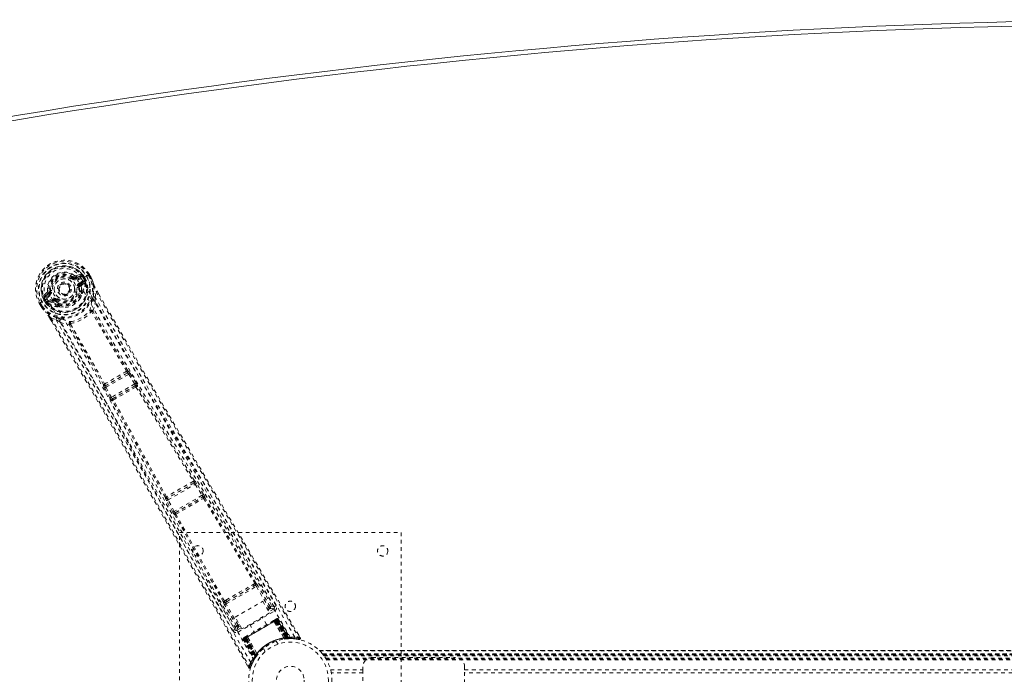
# Model space of a CAD drawing. Header units: inches. Extents: x 17.8 to 113.3, y 44.2 to 80.
# Tile 3 of 6: x 34.1 to 60.8, y 62.2 to 80. Entities that reach past the tile are written whole.
import ezdxf

# ---------------------------------------------------------------- set-up
doc = ezdxf.new("R2010")
doc.units = ezdxf.units.IN
doc.header["$MEASUREMENT"] = 0
doc.linetypes.add('SLD-Dashed', pattern=[0.075, 0.05, -0.025])
doc.linetypes.add('SLD-Solid', pattern=[0])

msp = doc.modelspace()

# ---------------------------------------------------------------- linework, layer by layer
at = {"color": 7, "linetype": 'SLD-Dashed', "lineweight": 0}
for p, q in [((35.662, 72.978), (35.773, 73.018)), ((35.781, 73.065), (35.666, 73.026)), ((35.773, 73.018), (35.672, 72.96)), ((35.788, 72.992), (35.687, 72.934)), ((35.944, 73.019), (35.813, 72.944)), ((35.949, 73.022), (35.944, 73.019)), ((35.969, 73.034), (35.949, 73.022)), ((36.014, 73.061), (35.969, 73.034)), ((36.05, 72.947), (35.993, 73.047)), ((36.018, 73.063), (36.014, 73.061)), ((36.075, 72.961), (36.016, 73.063)), ((36.018, 73.063), (36.076, 72.961)), ((35.477, 72.752), (35.482, 72.745)), ((35.482, 72.745), (35.489, 72.731)), ((35.574, 72.966), (35.588, 72.985)), ((35.588, 72.985), (35.596, 72.98)), ((35.662, 72.978), (35.672, 72.96)), ((35.748, 72.828), (35.86, 72.893)), ((35.749, 72.731), (35.748, 72.718)), ((35.763, 72.802), (35.875, 72.867)), ((35.775, 72.781), (35.763, 72.802)), ((35.875, 72.867), (35.775, 72.781)), ((35.813, 72.944), (35.813, 72.944)), ((35.816, 72.77), (35.905, 72.846)), ((35.857, 72.968), (35.862, 72.971)), ((35.896, 72.901), (35.857, 72.968)), ((35.897, 72.91), (35.862, 72.971)), ((35.888, 72.986), (35.924, 72.923)), ((35.888, 72.986), (35.888, 72.986)), ((35.902, 72.89), (35.896, 72.901)), ((35.897, 72.91), (35.924, 72.923)), ((35.897, 72.909), (35.902, 72.89)), ((35.908, 72.861), (35.905, 72.846)), ((35.905, 72.846), (35.905, 72.846)), ((35.905, 72.846), (35.905, 72.846)), ((35.908, 72.861), (35.909, 72.866)), ((35.924, 72.923), (35.924, 72.923)), ((36.078, 72.958), (36.076, 72.961)), ((34.875, 72.569), (34.784, 72.489)), ((34.829, 72.473), (34.919, 72.549)), ((34.929, 72.531), (34.829, 72.473)), ((34.944, 72.505), (34.844, 72.447)), ((34.89, 72.609), (34.949, 72.617)), ((34.919, 72.549), (34.929, 72.531)), ((34.949, 72.617), (34.973, 72.62)), ((34.95, 72.607), (34.949, 72.617)), ((35.748, 72.718), (35.719, 72.714)), ((35.798, 72.581), (35.787, 72.6)), ((35.821, 72.588), (35.81, 72.607)), ((35.829, 72.56), (35.827, 72.539)), ((36.18, 72.445), (36.205, 72.593)), ((36.23, 72.609), (36.275, 72.532)), ((36.274, 72.531), (36.23, 72.608)), ((34.671, 72.285), (34.667, 72.283)), ((34.667, 72.283), (34.726, 72.182)), ((34.668, 72.284), (34.727, 72.183)), ((34.717, 72.311), (34.671, 72.285)), ((34.694, 72.297), (34.752, 72.197)), ((34.737, 72.323), (34.717, 72.311)), ((34.742, 72.326), (34.737, 72.323)), ((34.872, 72.401), (34.742, 72.326)), ((34.835, 72.295), (34.799, 72.357)), ((34.83, 72.375), (34.825, 72.372)), ((34.825, 72.372), (34.86, 72.311)), ((34.869, 72.308), (34.83, 72.375)), ((34.836, 72.295), (34.835, 72.295)), ((34.836, 72.295), (34.86, 72.311)), ((34.861, 72.311), (34.875, 72.297)), ((34.875, 72.297), (34.869, 72.308)), ((34.893, 72.335), (35.005, 72.4)), ((34.893, 72.279), (34.898, 72.277)), ((34.912, 72.273), (34.898, 72.277)), ((34.908, 72.309), (35.02, 72.374)), ((35.033, 72.352), (34.908, 72.309)), ((34.912, 72.273), (35.022, 72.312)), ((35.033, 72.352), (35.02, 72.374)), ((35.101, 72.344), (35.089, 72.35)), ((35.119, 72.367), (35.101, 72.344)), ((35.177, 72.217), (35.166, 72.236)), ((35.184, 72.252), (35.195, 72.233)), ((35.216, 72.187), (35.197, 72.196)), ((36.18, 72.445), (36.184, 72.318)), ((34.726, 72.182), (34.729, 72.179)), ((34.954, 71.872), (35.005, 71.784)), ((34.956, 71.872), (35.007, 71.784)), ((34.981, 71.886), (35.122, 71.834)), ((35.229, 71.767), (35.122, 71.834)), ((37.048, 70.391), (36.466, 70.055)), ((36.473, 70.007), (37.086, 70.361)), ((37.047, 70.391), (37.048, 70.391)), ((37.063, 70.454), (37.062, 70.454)), ((37.086, 70.361), (37.251, 70.1)), ((37.124, 70.385), (37.105, 70.413)), ((37.289, 70.124), (37.124, 70.385)), ((36.405, 70.074), (36.405, 70.074)), ((37.251, 70.1), (36.617, 69.734)), ((36.434, 69.987), (36.419, 70.017)), ((36.578, 69.713), (36.434, 69.987)), ((36.466, 70.055), (36.467, 70.056)), ((36.617, 69.734), (36.473, 70.007)), ((36.648, 69.7), (37.265, 70.056)), ((37.265, 70.056), (37.256, 70.046)), ((37.316, 70.031), (37.325, 70.041)), ((36.644, 69.643), (36.631, 69.64)), ((36.661, 69.703), (36.648, 69.7)), ((38.852, 67.417), (38.14, 67.005)), ((38.852, 67.417), (38.852, 67.417)), ((38.868, 67.479), (38.867, 67.479)), ((39.11, 67.108), (38.924, 67.408)), ((38.151, 66.96), (38.886, 67.384)), ((38.886, 67.384), (39.072, 67.084)), ((38.078, 67.024), (38.078, 67.023)), ((38.279, 66.628), (38.112, 66.939)), ((38.14, 67.005), (38.14, 67.006)), ((38.318, 66.649), (38.151, 66.96)), ((39.072, 67.084), (38.318, 66.649)), ((38.347, 66.614), (39.088, 67.042)), ((39.088, 67.042), (39.084, 67.037)), ((39.145, 67.021), (39.149, 67.026)), ((38.353, 66.615), (38.347, 66.614)), ((38.33, 66.554), (38.336, 66.554)), ((38.458, 58.081), (38.458, 66.081)), ((38.458, 66.081), (44.458, 66.081)), ((44.458, 66.081), (44.458, 58.081)), ((41.02, 64.071), (40.607, 64.773)), ((39.721, 64.145), (40.539, 64.617)), ((39.748, 64.211), (40.468, 64.627)), ((40.496, 64.696), (40.453, 64.673)), ((40.468, 64.627), (40.509, 64.651)), ((40.539, 64.617), (40.875, 64.049)), ((40.914, 64.072), (40.578, 64.64)), ((39.716, 64.247), (39.674, 64.222)), ((39.707, 64.187), (39.748, 64.211)), ((39.968, 63.788), (40.714, 64.218)), ((40.714, 64.218), (40.897, 63.901)), ((39.552, 64.164), (39.953, 63.455)), ((40.006, 63.548), (39.682, 64.123)), ((40.045, 63.57), (39.721, 64.145)), ((40.046, 63.383), (41.036, 63.955)), ((40.827, 64.022), (40.875, 64.049)), ((40.85, 63.983), (40.898, 64.01)), ((40.914, 64.072), (40.875, 64.049)), ((41.006, 64.007), (40.878, 63.933)), ((41.021, 64.07), (41.02, 64.072)), ((41.026, 64.062), (41.021, 64.07)), ((41.028, 64.052), (41.022, 64.069)), ((40.151, 63.471), (39.968, 63.788)), ((40.897, 63.901), (40.151, 63.471)), ((40.225, 63.211), (41.095, 63.714)), ((41.084, 63.708), (40.236, 63.218)), ((40.251, 63.227), (41.069, 63.699)), ((40.815, 63.585), (40.698, 63.787)), ((41.066, 63.73), (41.008, 63.697)), ((41.021, 63.673), (41.021, 63.671)), ((41.021, 63.673), (41.288, 63.221)), ((41.285, 63.221), (41.021, 63.671)), ((41.047, 63.686), (41.048, 63.687)), ((41.339, 63.218), (41.047, 63.686)), ((41.106, 63.72), (41.048, 63.687)), ((41.048, 63.687), (41.341, 63.219)), ((41.072, 63.7), (41.069, 63.699)), ((41.069, 63.699), (41.339, 63.231)), ((41.073, 63.735), (41.07, 63.733)), ((41.343, 63.231), (41.072, 63.7)), ((41.073, 63.735), (41.081, 63.739)), ((41.085, 63.741), (41.081, 63.739)), ((41.359, 63.233), (41.084, 63.708)), ((41.088, 63.71), (41.364, 63.233)), ((41.091, 63.745), (41.091, 63.745)), ((41.096, 63.747), (41.092, 63.746)), ((41.095, 63.714), (41.373, 63.234)), ((41.379, 63.234), (41.1, 63.716)), ((41.418, 63.219), (41.102, 63.722)), ((41.106, 63.72), (41.417, 63.222)), ((41.133, 63.736), (41.122, 63.729)), ((41.122, 63.729), (41.439, 63.222)), ((41.133, 63.736), (41.455, 63.222)), ((39.953, 63.455), (39.954, 63.454)), ((39.954, 63.454), (39.959, 63.446)), ((39.954, 63.452), (39.966, 63.439)), ((40.133, 63.502), (40.016, 63.435)), ((40.082, 63.591), (40.045, 63.57)), ((40.104, 63.552), (40.067, 63.531)), ((40.361, 63.592), (40.477, 63.39)), ((40.199, 63.196), (40.187, 63.19)), ((40.187, 63.19), (40.472, 62.654)), ((40.199, 63.23), (40.196, 63.228)), ((40.199, 63.196), (40.479, 62.668)), ((40.2, 63.231), (40.2, 63.231)), ((40.211, 63.237), (40.207, 63.234)), ((40.207, 63.234), (40.208, 63.232)), ((40.272, 63.239), (40.215, 63.205)), ((40.215, 63.21), (40.492, 62.684)), ((40.215, 63.205), (40.49, 62.687)), ((40.222, 63.243), (40.218, 63.241)), ((40.221, 63.209), (40.499, 62.726)), ((40.502, 62.731), (40.225, 63.211)), ((40.284, 63.279), (40.226, 63.245)), ((40.508, 62.739), (40.232, 63.216)), ((40.236, 63.218), (40.51, 62.743)), ((40.251, 63.227), (40.249, 63.225)), ((40.249, 63.225), (40.519, 62.755)), ((40.522, 62.759), (40.251, 63.227)), ((40.272, 63.239), (40.273, 63.239)), ((40.532, 62.751), (40.272, 63.239)), ((40.273, 63.239), (40.532, 62.753)), ((40.3, 63.255), (40.298, 63.255)), ((40.555, 62.798), (40.298, 63.255)), ((40.3, 63.255), (40.557, 62.801)), ((41.078, 63.139), (41.075, 63.138)), ((41.126, 63.056), (41.078, 63.139)), ((41.285, 63.221), (41.288, 63.221)), ((41.296, 63.196), (41.299, 63.197)), ((41.339, 63.231), (41.342, 63.202)), ((41.341, 63.219), (41.339, 63.218)), ((41.341, 63.219), (41.417, 63.222)), ((41.346, 63.202), (41.342, 63.202)), ((41.343, 63.231), (41.346, 63.202)), ((41.359, 63.233), (41.361, 63.204)), ((41.361, 63.204), (41.366, 63.204)), ((41.364, 63.233), (41.366, 63.204)), ((41.367, 63.204), (41.368, 63.204)), ((41.368, 63.204), (41.443, 63.208)), ((41.373, 63.234), (41.379, 63.234)), ((41.373, 63.234), (41.375, 63.205)), ((41.381, 63.205), (41.375, 63.205)), ((41.379, 63.234), (41.381, 63.205)), ((41.439, 63.222), (41.455, 63.222)), ((41.464, 63.208), (41.479, 63.208)), ((41.57, 63.198), (41.696, 63.183)), ((41.728, 63.228), (41.685, 63.3)), ((41.702, 63.212), (41.696, 63.183)), ((40.732, 62.939), (40.78, 62.856)), ((42.244, 62.886), (88.922, 62.886)), ((88.922, 62.886), (42.245, 62.886)), ((42.256, 62.874), (88.91, 62.874)), ((40.437, 62.558), (40.494, 62.663)), ((40.471, 62.626), (40.479, 62.639)), ((40.472, 62.654), (40.479, 62.668)), ((40.49, 62.687), (40.532, 62.751)), ((40.49, 62.658), (40.53, 62.72)), ((40.494, 62.696), (40.499, 62.697)), ((40.499, 62.726), (40.502, 62.731)), ((40.523, 62.71), (40.499, 62.726)), ((40.526, 62.715), (40.502, 62.731)), ((40.531, 62.722), (40.508, 62.739)), ((40.534, 62.726), (40.51, 62.743)), ((40.523, 62.71), (40.518, 62.702)), ((40.543, 62.739), (40.519, 62.755)), ((40.545, 62.742), (40.522, 62.759)), ((40.526, 62.715), (40.523, 62.71)), ((40.543, 62.739), (40.526, 62.715)), ((40.53, 62.72), (40.531, 62.722)), ((40.531, 62.722), (40.534, 62.726)), ((40.532, 62.753), (40.532, 62.751)), ((40.555, 62.798), (40.557, 62.801)), ((40.571, 62.777), (40.573, 62.779)), ((42.327, 62.796), (42.331, 62.791)), ((42.327, 62.796), (88.84, 62.796)), ((88.84, 62.796), (42.327, 62.796)), ((88.836, 62.791), (42.331, 62.791)), ((42.334, 62.787), (88.833, 62.787)), ((88.833, 62.787), (42.334, 62.787)), ((88.828, 62.782), (42.338, 62.782)), ((42.346, 62.772), (88.821, 62.772)), ((42.347, 62.771), (88.82, 62.771)), ((88.819, 62.769), (42.348, 62.769)), ((88.817, 62.767), (42.35, 62.767)), ((42.372, 62.737), (88.794, 62.737)), ((42.411, 62.679), (88.756, 62.679)), ((42.426, 62.653), (88.74, 62.653)), ((42.437, 62.636), (88.73, 62.636)), ((43.673, 62.696), (45.923, 62.696)), ((40.288, 62.495), (40.33, 62.421)), ((40.33, 62.421), (40.356, 62.435)), ((40.385, 62.426), (40.432, 62.547)), ((42.547, 62.362), (43.423, 62.362)), ((43.423, 62.362), (43.423, 62.446)), ((43.423, 62.362), (43.423, 61.799)), ((46.173, 62.446), (46.173, 62.362)), ((46.173, 61.799), (46.173, 62.362)), ((46.173, 62.362), (84.993, 62.362)), ((43.423, 62.278), (42.566, 62.278)), ((84.993, 62.278), (46.173, 62.278))]:
    msp.add_line(p, q, dxfattribs=at)
at = {"color": 7, "linetype": 'SLD-Dashed', "lineweight": 0, "flags": 128}
for points in [[(34.959, 72.486), (34.925, 72.556), (34.907, 72.633), (34.906, 72.713), (34.922, 72.792), (34.954, 72.868), (35.001, 72.937), (35.059, 72.997), (35.128, 73.045), (35.204, 73.08), (35.285, 73.101), (35.368, 73.107), (35.45, 73.097), (35.527, 73.071), (35.595, 73.03), (35.653, 72.976), (35.697, 72.911)], [(35.788, 72.992), (35.785, 72.997), (35.782, 73.002), (35.78, 73.006), (35.778, 73.01), (35.776, 73.014), (35.774, 73.016), (35.773, 73.018), (35.773, 73.018)], [(35.816, 73.029), (35.806, 73.008), (35.788, 72.992)], [(35.993, 73.047), (35.998, 73.05), (36.003, 73.054), (36.008, 73.056), (36.012, 73.059), (36.015, 73.061), (36.017, 73.062), (36.018, 73.063), (36.018, 73.063)], [(35.556, 72.942), (35.559, 72.947), (35.562, 72.951), (35.565, 72.955), (35.568, 72.959), (35.57, 72.962), (35.572, 72.964), (35.573, 72.966), (35.574, 72.966)], [(35.687, 72.934), (35.684, 72.939), (35.681, 72.944), (35.679, 72.948), (35.677, 72.952), (35.675, 72.955), (35.673, 72.958), (35.672, 72.959), (35.672, 72.96)], [(41.456, 63.243), (40.657, 64.613), (39.847, 65.976), (39.027, 67.33), (38.203, 68.677), (37.557, 69.732), (36.919, 70.788), (36.297, 71.847), (35.697, 72.911)], [(35.748, 72.828), (35.751, 72.823), (35.754, 72.819), (35.756, 72.814), (35.758, 72.81), (35.76, 72.807), (35.762, 72.805), (35.763, 72.803), (35.763, 72.802)], [(35.803, 72.737), (35.806, 72.758), (35.816, 72.77)], [(35.81, 72.607), (35.811, 72.667), (35.803, 72.737)], [(41.578, 63.249), (40.778, 64.624), (39.967, 65.991), (39.148, 67.35), (38.324, 68.701), (37.678, 69.76), (37.04, 70.819), (36.416, 71.879), (35.813, 72.944)], [(35.86, 72.893), (35.877, 72.9), (35.896, 72.901)], [(35.875, 72.867), (35.875, 72.868), (35.874, 72.869), (35.873, 72.872), (35.871, 72.875), (35.868, 72.879), (35.866, 72.883), (35.863, 72.888), (35.86, 72.893)], [(35.862, 72.971), (35.865, 72.973), (35.871, 72.976), (35.879, 72.981), (35.888, 72.986)], [(35.897, 72.91), (35.897, 72.909), (35.897, 72.909)], [(36.076, 72.961), (36.076, 72.961), (36.075, 72.961), (36.073, 72.96), (36.07, 72.958), (36.066, 72.956), (36.061, 72.953), (36.056, 72.95), (36.05, 72.947)], [(36.078, 72.958), (36.077, 72.957), (36.075, 72.957), (36.072, 72.955), (36.069, 72.954), (36.065, 72.952), (36.06, 72.951), (36.055, 72.949), (36.05, 72.947)], [(36.076, 72.961), (36.112, 72.873), (36.136, 72.8)], [(36.14, 72.789), (36.115, 72.866), (36.078, 72.958)], [(36.123, 72.458), (36.148, 72.616), (36.14, 72.789)], [(36.14, 72.789), (36.139, 72.795), (36.136, 72.8)], [(34.829, 72.473), (34.829, 72.472), (34.83, 72.471), (34.831, 72.468), (34.833, 72.465), (34.835, 72.461), (34.838, 72.457), (34.841, 72.452), (34.844, 72.447)], [(34.944, 72.505), (34.942, 72.51), (34.939, 72.515), (34.936, 72.519), (34.934, 72.523), (34.932, 72.527), (34.931, 72.529), (34.93, 72.531), (34.929, 72.531)], [(38.827, 65.54), (38.128, 66.81), (37.374, 68.198), (36.782, 69.285), (36.187, 70.365), (35.581, 71.434), (34.959, 72.486)], [(35.003, 72.623), (34.997, 72.623), (34.992, 72.622), (34.987, 72.621), (34.982, 72.621), (34.979, 72.62), (34.976, 72.62), (34.974, 72.62), (34.973, 72.62)], [(35.69, 72.71), (35.695, 72.711), (35.701, 72.712), (35.706, 72.712), (35.71, 72.713), (35.714, 72.713), (35.717, 72.714), (35.719, 72.714), (35.719, 72.714)], [(35.761, 72.402), (35.792, 72.45), (35.827, 72.539)], [(36.205, 72.593), (36.21, 72.596), (36.216, 72.599), (36.221, 72.602), (36.225, 72.605), (36.228, 72.607), (36.23, 72.608), (36.231, 72.609), (36.23, 72.609)], [(36.205, 72.593), (36.573, 71.953), (36.964, 71.277), (37.377, 70.566), (37.813, 69.818), (38.215, 69.13), (38.635, 68.415), (38.731, 68.25), (38.829, 68.084), (38.927, 67.917), (38.995, 67.802), (39.061, 67.69), (39.129, 67.574), (39.201, 67.452), (39.431, 67.061), (39.688, 66.626), (39.97, 66.148), (40.148, 65.845), (40.338, 65.525), (40.542, 65.178), (40.733, 64.854), (40.983, 64.432), (41.204, 64.056), (41.398, 63.728), (41.564, 63.447), (41.702, 63.212)], [(36.275, 72.532), (37.591, 70.257), (38.965, 67.911), (40.346, 65.569), (41.728, 63.227)], [(34.667, 72.283), (34.667, 72.283), (34.668, 72.283), (34.67, 72.285), (34.674, 72.286), (34.678, 72.288), (34.683, 72.291), (34.688, 72.294), (34.694, 72.297)], [(34.752, 72.197), (34.746, 72.194), (34.741, 72.191), (34.736, 72.188), (34.732, 72.186), (34.729, 72.184), (34.727, 72.183), (34.726, 72.182), (34.726, 72.182)], [(34.729, 72.179), (34.729, 72.179), (34.731, 72.18), (34.733, 72.182), (34.736, 72.185), (34.74, 72.187), (34.743, 72.19), (34.748, 72.194), (34.752, 72.197)], [(34.844, 72.447), (34.821, 72.439), (34.798, 72.441)], [(34.861, 72.311), (34.861, 72.311), (34.86, 72.311)], [(34.869, 72.308), (34.879, 72.323), (34.893, 72.335)], [(40.386, 62.561), (39.596, 63.941), (38.817, 65.327), (38.05, 66.716), (37.292, 68.106), (36.698, 69.194), (36.1, 70.276), (35.493, 71.347), (34.873, 72.401)], [(34.893, 72.335), (34.896, 72.33), (34.899, 72.325), (34.901, 72.321), (34.904, 72.317), (34.906, 72.314), (34.907, 72.311), (34.908, 72.31), (34.908, 72.309)], [(35.005, 72.4), (35.008, 72.395), (35.011, 72.39), (35.014, 72.385), (35.016, 72.382), (35.018, 72.378), (35.019, 72.376), (35.02, 72.374), (35.02, 72.374)], [(35.057, 72.306), (35.037, 72.314), (35.022, 72.312)], [(35.166, 72.236), (35.114, 72.264), (35.057, 72.306)], [(35.101, 72.344), (35.154, 72.305), (35.202, 72.278)], [(35.137, 72.391), (35.133, 72.387), (35.13, 72.382), (35.127, 72.378), (35.124, 72.375), (35.122, 72.372), (35.12, 72.369), (35.119, 72.368), (35.119, 72.367)], [(36.079, 72.314), (36.081, 72.322), (36.085, 72.335)], [(36.119, 72.068), (36.161, 72.191), (36.184, 72.318)], [(41.074, 64.099), (40.883, 64.423), (40.665, 64.792), (40.426, 65.197), (40.21, 65.563), (40.097, 65.754), (39.984, 65.946), (39.871, 66.138), (39.742, 66.355), (39.613, 66.575), (39.487, 66.788), (39.231, 67.222), (38.994, 67.625), (38.775, 67.997), (38.56, 68.361), (38.312, 68.784), (37.886, 69.509), (37.458, 70.241), (37.016, 70.999), (36.588, 71.738), (36.18, 72.445)], [(41.022, 64.069), (39.402, 66.815), (37.785, 69.563), (36.184, 72.318)], [(34.726, 72.182), (34.785, 72.106), (34.836, 72.049)], [(34.729, 72.179), (34.783, 72.108), (34.843, 72.041)], [(34.836, 72.049), (34.839, 72.044), (34.843, 72.041)], [(35.138, 71.89), (34.989, 71.946), (34.843, 72.041)], [(35.216, 72.187), (35.311, 72.173), (35.368, 72.175)], [(36.119, 72.068), (36.112, 72.076), (36.104, 72.081), (36.096, 72.083), (36.087, 72.082), (36.08, 72.078), (36.075, 72.071), (36.073, 72.062), (36.073, 72.051)], [(36.087, 72.047), (36.086, 72.049), (36.085, 72.05), (36.081, 72.051), (36.073, 72.051)], [(37.028, 70.44), (36.553, 71.242), (36.087, 72.047)], [(37.062, 70.454), (36.587, 71.255), (36.122, 72.059)], [(34.954, 71.872), (34.954, 71.872), (34.955, 71.872), (34.957, 71.873), (34.961, 71.875), (34.965, 71.877), (34.97, 71.88), (34.976, 71.883), (34.981, 71.886)], [(34.981, 71.886), (35.389, 71.182), (35.813, 70.446), (36.252, 69.68), (36.65, 68.983), (36.907, 68.534), (37.175, 68.062), (37.454, 67.57), (37.732, 67.08), (37.972, 66.655), (38.291, 66.092), (38.63, 65.493), (38.988, 64.858), (39.321, 64.269), (40.356, 62.435)], [(35.005, 71.784), (36.311, 69.517), (37.654, 67.156), (38.994, 64.787), (40.33, 62.421)], [(35.122, 71.834), (35.492, 71.193), (35.877, 70.524), (36.276, 69.827), (36.655, 69.162), (37.039, 68.488), (37.422, 67.813), (37.794, 67.155), (38.151, 66.523), (38.483, 65.935), (38.855, 65.276), (39.204, 64.658), (39.547, 64.051), (39.902, 63.422)], [(35.229, 71.767), (35.351, 71.724), (35.479, 71.698)], [(35.229, 71.767), (36.815, 69.002), (38.387, 66.229), (39.954, 63.452)], [(35.265, 71.861), (35.277, 71.858), (35.285, 71.856)], [(35.516, 71.73), (35.507, 71.735), (35.498, 71.737), (35.489, 71.737), (35.482, 71.733), (35.477, 71.726), (35.475, 71.718), (35.475, 71.708), (35.479, 71.698)], [(36.405, 70.074), (35.948, 70.887), (35.485, 71.691)], [(35.516, 71.73), (35.512, 71.723), (35.511, 71.719), (35.512, 71.717), (35.512, 71.715)], [(35.512, 71.715), (35.977, 70.91), (36.434, 70.097)], [(37.086, 70.361), (37.093, 70.366), (37.099, 70.37), (37.105, 70.373), (37.111, 70.377), (37.116, 70.38), (37.119, 70.382), (37.122, 70.384), (37.124, 70.385)], [(37.251, 70.1), (37.258, 70.104), (37.264, 70.108), (37.27, 70.112), (37.276, 70.116), (37.28, 70.118), (37.284, 70.121), (37.287, 70.123), (37.289, 70.124)], [(37.251, 70.1), (37.256, 70.093), (37.26, 70.086), (37.265, 70.072), (37.267, 70.062), (37.265, 70.056)], [(36.434, 69.987), (36.438, 69.989), (36.447, 69.994), (36.46, 70), (36.473, 70.007)], [(36.473, 70.007), (36.469, 70.015), (36.466, 70.023), (36.463, 70.038), (36.463, 70.049), (36.464, 70.053), (36.465, 70.055), (36.466, 70.055)], [(37.283, 70.017), (38.057, 68.742), (38.836, 67.464)], [(38.867, 67.479), (38.089, 68.756), (37.316, 70.031)], [(36.578, 69.713), (36.579, 69.714), (36.582, 69.715), (36.586, 69.718), (36.591, 69.72), (36.597, 69.723), (36.603, 69.727), (36.61, 69.73), (36.617, 69.734)], [(36.648, 69.7), (36.642, 69.701), (36.634, 69.708), (36.625, 69.719), (36.621, 69.726), (36.617, 69.734)], [(38.078, 67.024), (37.361, 68.336), (36.644, 69.643)], [(38.107, 67.043), (37.39, 68.357), (36.673, 69.665)], [(38.886, 67.384), (38.893, 67.389), (38.9, 67.393), (38.906, 67.397), (38.912, 67.4), (38.916, 67.403), (38.92, 67.405), (38.923, 67.407), (38.924, 67.408)], [(38.924, 67.408), (38.906, 67.436), (38.905, 67.438)], [(38.092, 67.009), (38.09, 67.01), (38.078, 67.024)], [(38.112, 66.939), (38.096, 66.969), (38.096, 66.97)], [(38.112, 66.939), (38.113, 66.94), (38.116, 66.941), (38.12, 66.943), (38.125, 66.946), (38.13, 66.949), (38.137, 66.952), (38.144, 66.956), (38.151, 66.96)], [(39.072, 67.084), (39.079, 67.089), (39.085, 67.093), (39.092, 67.097), (39.097, 67.1), (39.102, 67.103), (39.106, 67.105), (39.108, 67.107), (39.11, 67.108)], [(39.114, 67.006), (39.808, 65.854), (40.496, 64.696)], [(40.525, 64.712), (39.838, 65.869), (39.145, 67.021)], [(38.279, 66.628), (38.28, 66.629), (38.283, 66.63), (38.287, 66.632), (38.292, 66.635), (38.297, 66.638), (38.304, 66.642), (38.311, 66.645), (38.318, 66.649)], [(39.646, 64.204), (38.987, 65.378), (38.336, 66.554)], [(39.674, 64.222), (39.015, 65.396), (38.364, 66.573)], [(39.716, 64.247), (39.899, 64.353), (40.085, 64.46), (40.27, 64.567), (40.453, 64.673)], [(39.748, 64.211), (39.925, 64.314), (40.103, 64.417), (40.286, 64.522), (40.468, 64.627)], [(40.539, 64.617), (40.553, 64.625), (40.565, 64.633), (40.574, 64.638), (40.578, 64.64)], [(39.707, 64.187), (39.69, 64.182), (39.677, 64.183)], [(39.682, 64.123), (39.686, 64.125), (39.695, 64.13), (39.707, 64.137), (39.721, 64.145)], [(40.898, 64.01), (40.897, 64.011), (40.896, 64.014), (40.894, 64.017), (40.891, 64.022), (40.888, 64.028), (40.884, 64.035), (40.88, 64.042), (40.875, 64.049)], [(40.898, 64.01), (40.972, 64.02), (41.006, 64.007)], [(41.022, 64.069), (40.988, 64.082), (40.914, 64.072)], [(41.036, 63.955), (41.025, 63.974), (41.015, 63.991), (41.009, 64.002), (41.006, 64.007)], [(41.006, 63.696), (40.827, 63.593), (40.646, 63.488), (40.464, 63.383), (40.286, 63.28)], [(41.021, 63.671), (40.842, 63.568), (40.66, 63.463), (40.479, 63.358), (40.3, 63.255)], [(41.021, 63.673), (41.027, 63.692), (41.029, 63.697)], [(41.047, 63.686), (41.039, 63.693), (41.029, 63.697)], [(41.067, 63.731), (41.065, 63.73), (41.064, 63.729)], [(41.072, 63.7), (41.079, 63.704), (41.086, 63.708), (41.092, 63.712), (41.097, 63.715), (41.101, 63.717), (41.104, 63.719), (41.106, 63.72), (41.106, 63.72)], [(41.08, 63.738), (41.08, 63.738), (41.079, 63.737), (41.077, 63.736), (41.074, 63.733)], [(41.122, 63.729), (41.119, 63.728), (41.111, 63.723), (41.101, 63.717), (41.088, 63.71)], [(41.1, 63.716), (41.113, 63.724), (41.124, 63.73), (41.131, 63.735), (41.133, 63.736)], [(41.106, 63.72), (41.102, 63.725), (41.1, 63.727)], [(40.006, 63.548), (39.96, 63.488), (39.955, 63.456)], [(40.006, 63.548), (40.01, 63.55), (40.019, 63.555), (40.031, 63.562), (40.045, 63.57)], [(40.016, 63.435), (40.022, 63.472), (40.067, 63.531)], [(40.016, 63.435), (40.019, 63.431), (40.025, 63.419), (40.035, 63.402), (40.046, 63.383)], [(40.067, 63.531), (40.067, 63.532), (40.065, 63.534), (40.063, 63.538), (40.06, 63.543), (40.057, 63.549), (40.053, 63.555), (40.049, 63.562), (40.045, 63.57)], [(40.187, 63.19), (40.189, 63.191), (40.197, 63.195), (40.208, 63.201), (40.221, 63.209)], [(40.232, 63.216), (40.22, 63.209), (40.209, 63.202), (40.202, 63.198), (40.199, 63.196)], [(40.218, 63.241), (40.215, 63.239), (40.213, 63.238), (40.211, 63.237), (40.21, 63.236)], [(40.219, 63.24), (40.215, 63.238), (40.213, 63.238), (40.212, 63.237), (40.212, 63.237)], [(40.215, 63.205), (40.215, 63.206), (40.216, 63.207), (40.219, 63.208), (40.224, 63.211), (40.229, 63.214), (40.235, 63.217), (40.242, 63.221), (40.249, 63.225)], [(40.273, 63.261), (40.271, 63.25), (40.273, 63.239)], [(40.298, 63.255), (40.278, 63.26), (40.273, 63.261)], [(41.305, 63.196), (41.49, 63.208), (41.532, 63.202)], [(41.424, 63.207), (41.417, 63.207), (41.381, 63.205)], [(41.422, 63.216), (41.418, 63.221), (41.417, 63.222)], [(41.469, 63.21), (41.458, 63.216), (41.447, 63.226)], [(41.457, 63.217), (41.453, 63.221), (41.453, 63.222)], [(41.696, 63.186), (41.704, 63.186), (41.712, 63.188), (41.72, 63.192), (41.726, 63.197), (41.73, 63.203), (41.732, 63.21), (41.731, 63.218), (41.729, 63.225)], [(41.728, 63.227), (41.727, 63.227), (41.726, 63.226), (41.72, 63.223), (41.712, 63.218), (41.707, 63.215), (41.702, 63.212)], [(40.333, 62.422), (40.338, 62.416), (40.345, 62.412), (40.353, 62.408), (40.361, 62.407), (40.368, 62.409), (40.375, 62.412), (40.38, 62.417), (40.384, 62.424)], [(42.566, 62.278), (42.568, 62.267), (42.569, 62.26)]]:
    msp.add_lwpolyline(points, dxfattribs=at)
at = {"color": 7, "linetype": 'SLD-Dashed', "lineweight": 0}
for centre, radius in [((35.346, 72.667), 0.7), ((35.346, 72.667), 0.69), ((35.346, 72.667), 0.623), ((35.346, 72.667), 0.32), ((35.346, 72.667), 0.275), ((35.346, 72.667), 0.188), ((35.346, 72.667), 0.156), ((35.346, 72.667), 0.142), ((35.346, 72.667), 0.139), ((35.346, 72.667), 0.138), ((38.958, 65.581), 0.141), ((43.958, 65.581), 0.14), ((41.458, 64.081), 0.14), ((41.458, 62.081), 1.125), ((41.458, 62.081), 1.03), ((41.458, 62.081), 0.375)]:
    msp.add_circle(centre, radius, dxfattribs=at)
at = {"color": 7, "linetype": 'SLD-Solid', "lineweight": 15}
for radius, start, end in [(193.005, 75.67613, 104.32387), (192.887, 75.70338, 104.29662), (192.887, 75.70338, 104.29662)]:
    msp.add_arc((65.583, -113.05), radius, start, end, dxfattribs=at)
at = {"color": 7, "linetype": 'SLD-Dashed', "lineweight": 0}
for centre, radius, start, end in [((35.346, 72.667), 0.78, 30, 209.4852), ((35.346, 72.667), 0.78, 30.5288, 209.4712), ((35.346, 72.667), 0.75, 30.4562, 209.5438), ((35.346, 72.667), 0.629, 30.5445, 209.4556), ((35.346, 72.667), 0.599, 30.5443, 209.4557), ((35.34, 72.678), 0.543, 29.3659, 210.634), ((35.346, 72.667), 0.459, 52.774, 187.226), ((35.346, 72.667), 0.4, 52.774, 187.226), ((35.346, 72.667), 0.376, 52.774, 187.226), ((35.346, 72.667), 0.346, 52.774, 187.2258), ((34.491, 73.857), 1.401, 321.5602, 323.9863), ((35.652, 73.069), 0.0455, 232.5233, 288.6512), ((35.646, 73.003), 0.0301, 301.4507, 47.6241), ((35.759, 73.045), 0.0299, 298.049, 42.1081), ((35.653, 72.903), 0.206, 37.6627, 51.6552), ((35.346, 72.667), 0.593, 30.5524, 37.6091), ((35.346, 72.667), 0.787, 218.3239, 21.6761), ((35.346, 72.667), 0.758, 218.3238, 21.6762), ((35.346, 72.667), 0.632, 216.064, 23.936), ((35.346, 72.667), 0.602, 216.2697, 23.7303), ((35.346, 72.667), 0.275, 359.9999, 180.0001), ((35.628, 73.037), 0.119, 232.7746, 299.9997), ((35.628, 73.037), 0.089, 232.774, 300), ((35.631, 73.042), 0.0714, 240.3145, 295.2474), ((35.808, 72.725), 0.119, 119.9993, 187.2276), ((35.821, 72.695), 0.249, 91.7059, 119.8611), ((35.808, 72.725), 0.089, 120, 187.226), ((35.779, 72.717), 0.031, 40.1638, 178.1974), ((35.805, 72.733), 0.0565, 121.9567, 181.5679), ((35.79, 72.755), 0.0299, 30.9979, 118.9503), ((35.465, 72.847), 0.439, 323.9339, 359.9026), ((35.419, 72.813), 0.491, 326.1279, 5.5118), ((35.891, 72.841), 0.0305, 53.8311, 120.9566), ((35.795, 72.846), 0.115, 9.7066, 22.2676), ((37.257, 73.234), 1.203, 201.19, 211.3395), ((39.66, 73.849), 3.676, 196.7621, 199.9895), ((34.813, 72.498), 0.0299, 197.8887, 301.9558), ((34.988, 72.519), 0.206, 188.3461, 202.3397), ((35.079, 72.276), 0.242, 119.7354, 148.8242), ((34.845, 72.603), 0.0455, 311.3568, 7.4679), ((34.905, 72.575), 0.0301, 192.3449, 298.5796), ((34.878, 72.608), 0.0715, 304.7887, 359.7496), ((34.885, 72.608), 0.089, 300, 7.226), ((34.885, 72.608), 0.119, 299.9998, 7.2271), ((35.346, 72.667), 0.275, 179.9998, 0.0002), ((35.346, 72.667), 0.376, 232.774, 7.226), ((35.346, 72.667), 0.346, 232.7741, 7.226), ((35.341, 72.677), 0.453, 249.7481, 350.2512), ((35.349, 72.661), 0.411, 249.0117, 350.9883), ((35.328, 72.699), 0.494, 256.9719, 343.0282), ((35.346, 72.667), 0.157, 275.1542, 320.0596), ((35.292, 72.631), 0.465, 355.8373, 10.796), ((35.785, 72.59), 0.0305, 35.6341, 166.0642), ((35.774, 72.565), 0.0371, 70.1714, 120.7243), ((35.813, 72.557), 0.0504, 94.2231, 121.7519), ((35.824, 72.537), 0.0506, 94.3185, 121.7525), ((35.769, 72.565), 0.0326, 342.158, 28.3726), ((35.795, 72.515), 0.0404, 37.3027, 82.7825), ((35.784, 72.562), 0.0444, 357.3997, 34.9997), ((34, 73.05), 2.204, 341.058, 344.4312), ((36.003, 71.826), 0.644, 74.0877, 79.2601), ((35.346, 72.667), 0.593, 202.3909, 209.4476), ((34.376, 73.137), 0.887, 298.4983, 300.4125), ((34.944, 72.346), 0.0844, 215.4083, 232.6183), ((34.923, 72.282), 0.0305, 119.0389, 186.1719), ((35.185, 72.683), 0.497, 234.8139, 273.6306), ((35.131, 72.653), 0.439, 240.0685, 276.0869), ((35.065, 72.297), 0.119, 52.7741, 119.9994), ((35.048, 72.327), 0.0299, 121.0408, 209.0109), ((35.065, 72.297), 0.089, 52.774, 120), ((35.059, 72.302), 0.0567, 58.2275, 117.9804), ((35.086, 72.317), 0.031, 61.5933, 200.0513), ((35.194, 72.248), 0.0305, 73.9313, 204.3717), ((35.208, 72.207), 0.0505, 118.2743, 145.7551), ((35.219, 72.188), 0.0506, 118.2536, 145.6825), ((35.218, 72.235), 0.0444, 205.0041, 242.702), ((35.22, 72.245), 0.0371, 119.2684, 169.8334), ((35.223, 72.25), 0.0326, 211.6537, 257.8235), ((35.253, 72.202), 0.0404, 157.2258, 202.6881), ((35.355, 72.651), 0.476, 271.4726, 328.5261), ((35.195, 72.392), 0.888, 339.1312, 354.971), ((36.133, 72.285), 0.0608, 32.3832, 151.9698), ((34.752, 72.197), 0.03, 210.2178, 215.2738), ((33.9, 71.296), 1.201, 28.6557, 38.8149), ((32.165, 69.523), 3.676, 40.0106, 43.238), ((35.339, 72.679), 0.965, 280.5261, 319.475), ((35.376, 72.616), 0.844, 279.7729, 320.2271), ((36.069, 72.034), 0.0608, 33.6678, 136.5428), ((36.016, 71.998), 0.0786, 43.3238, 83.7387), ((36.13, 71.98), 0.0795, 96.0521, 122.5085), ((36.134, 72.067), 0.0143, 177.5618, 213.3628), ((35.747, 71.677), 0.645, 160.7464, 165.9059), ((35.688, 74.025), 2.204, 255.5689, 258.9416), ((35.283, 71.795), 0.0608, 88.0306, 207.6178), ((35.66, 72.66), 0.887, 245.0291, 260.8695), ((35.533, 71.725), 0.0608, 103.4562, 206.3337), ((35.472, 71.685), 0.0143, 26.6708, 62.4426), ((35.549, 71.645), 0.0795, 117.492, 143.947), ((35.591, 71.752), 0.0786, 156.2591, 196.6754), ((53.093, 41.928), 32.726, 119.399, 120.6009), ((53.451, 41.309), 33.389, 119.4253, 120.5746), ((37.078, 70.367), 0.088, 100.2504, 123.9473), ((36.96, 70.386), 0.0872, 3.1821, 38.1982), ((37.024, 70.43), 0.0451, 301.0431, 32.1523), ((37.025, 70.43), 0.0451, 301.0397, 32.1457), ((37.034, 70.334), 0.0588, 27.8396, 76.6315), ((37.022, 70.37), 0.0933, 27.5367, 64.1348), ((36.498, 70.067), 0.0933, 175.8714, 212.4593), ((36.473, 70.017), 0.0889, 116.1787, 139.6243), ((36.445, 70.095), 0.0451, 207.8497, 298.9539), ((36.444, 70.095), 0.0451, 207.8585, 298.9571), ((36.515, 70.129), 0.0873, 201.8103, 236.8098), ((37.287, 70.017), 0.0451, 32.4874, 119.1377), ((37.161, 70.019), 0.165, 7.6329, 39.4061), ((20.521, 98.344), 32.876, 299.4018, 300.5983), ((18.467, 101.903), 37.023, 299.4552, 300.5446), ((37.278, 70.007), 0.0451, 32.6029, 119.103), ((37.227, 69.992), 0.0613, 23.9435, 61.5346), ((37.334, 69.941), 0.092, 101.4665, 123.9897), ((36.732, 69.771), 0.165, 200.5891, 232.3721), ((36.671, 69.661), 0.0451, 120.8623, 207.5155), ((36.684, 69.664), 0.0451, 120.8995, 207.395), ((36.713, 69.582), 0.0919, 116.0256, 138.5417), ((36.722, 69.701), 0.0608, 178.3085, 216.2195), ((55.251, 38.191), 33.562, 119.2811, 120.7189), ((55.169, 38.333), 33.348, 119.2944, 120.7056), ((38.905, 67.362), 0.123, 107.6557, 123.6625), ((38.782, 67.42), 0.0697, 356.9384, 39.0801), ((38.829, 67.455), 0.0451, 300.6347, 31.6278), ((38.829, 67.456), 0.0451, 300.6343, 31.6236), ((38.829, 67.358), 0.0626, 24.4839, 68.4551), ((38.801, 67.382), 0.118, 27.9885, 55.3619), ((38.162, 66.931), 0.125, 116.4468, 132.2345), ((38.118, 67.045), 0.0451, 208.371, 299.3698), ((38.196, 67.033), 0.118, 184.6392, 212.0191), ((38.119, 67.043), 0.0433, 232.777, 300.2196), ((38.172, 67.068), 0.0697, 200.9197, 243.0643), ((38.202, 66.996), 0.0626, 171.5398, 215.5209), ((22.205, 95.429), 33.03, 299.2676, 300.7324), ((20.676, 98.077), 36.13, 299.3135, 300.6867), ((39.028, 67.043), 0.0601, 358.5976, 43.1035), ((39.106, 66.997), 0.0451, 31.9693, 119.423), ((39.062, 66.984), 0.057, 22.6149, 66.4833), ((39.11, 67.003), 0.0451, 31.9425, 119.4417), ((38.933, 66.974), 0.222, 13.6387, 37.1221), ((39.189, 66.893), 0.136, 108.8656, 123.2828), ((38.483, 66.714), 0.222, 202.8816, 226.3577), ((38.375, 66.667), 0.0601, 196.9025, 241.4011), ((38.37, 66.575), 0.0451, 120.5568, 208.0567), ((38.376, 66.576), 0.0451, 120.5749, 208.0332), ((38.409, 66.608), 0.0567, 173.3804, 217.5208), ((38.425, 66.452), 0.136, 116.7365, 131.1152), ((174.642, 140.441), 155.1, 208.89695, 210.0971), ((40.403, 64.631), 0.0652, 356.4366, 39.4347), ((40.631, 64.476), 0.258, 114.2287, 121.5514), ((40.434, 64.654), 0.075, 358.0038, 34.8098), ((40.485, 64.69), 0.0456, 301.9205, 29.006), ((40.469, 64.585), 0.0773, 24.5372, 58.3838), ((40.321, 64.507), 0.289, 27.3521, 45.0235), ((39.797, 63.994), 0.259, 118.4558, 125.7645), ((39.68, 64.222), 0.0384, 207.0823, 265.3605), ((39.925, 64.279), 0.289, 194.9824, 212.6475), ((39.742, 64.254), 0.0757, 205.3512, 241.8354), ((39.777, 64.27), 0.0652, 200.5402, 243.5499), ((39.784, 64.19), 0.0773, 181.6306, 215.4569), ((40.875, 64.049), 0.0451, 300.4269, 30.3599), ((40.984, 64.046), 0.045, 300.021, 7.9913), ((39.602, 66.564), 2.871, 299.6414, 300.8386), ((40.984, 64.046), 0.105, 299.9159, 30.6367), ((41.019, 63.673), 0.0265, 68.3686, 119.3818), ((41.023, 63.671), 0.0299, 31.7987, 119.8124), ((40.684, 63.485), 0.441, 29.0762, 32.8424), ((40.685, 63.485), 0.443, 29.0863, 32.8322), ((41.081, 63.704), 0.03, 31.9301, 119.9375), ((40.717, 63.504), 0.42, 29.0289, 32.9769), ((40.718, 63.505), 0.423, 29.0436, 32.9699), ((41.097, 63.712), 0.0315, 87.9463, 120.6855), ((40.736, 63.515), 0.411, 29.0093, 33.0501), ((41.013, 63.827), 0.113, 310.0838, 314.0029), ((40.382, 63.306), 0.826, 29.771, 31.627), ((41.108, 63.72), 0.03, 31.994, 119.9961), ((41.096, 63.713), 0.03, 31.9875, 96.5596), ((41.107, 63.719), 0.0305, 32.358, 99.374), ((38.506, 65.924), 2.865, 299.1596, 300.3594), ((39.994, 63.474), 0.105, 209.3638, 300.0832), ((39.994, 63.474), 0.045, 232.0123, 299.9777), ((40.045, 63.57), 0.0451, 209.6171, 299.5741), ((40.214, 63.204), 0.03, 119.9978, 208.0107), ((40.215, 63.204), 0.0305, 140.714, 207.6442), ((40.225, 63.21), 0.03, 143.5066, 208.0128), ((40.226, 63.209), 0.0315, 119.3191, 152.3614), ((40.168, 63.345), 0.119, 285.9013, 289.56), ((40.241, 63.22), 0.03, 120.0637, 208.0697), ((40.575, 63.422), 0.408, 206.9305, 210.9977), ((40.248, 63.218), 0.0353, 111.8023, 200.6889), ((40.971, 63.646), 0.854, 208.4253, 210.2204), ((40.598, 63.435), 0.422, 207.0338, 210.9621), ((40.625, 63.451), 0.439, 207.1516, 210.9285), ((40.636, 63.457), 0.448, 207.1918, 210.8986), ((40.299, 63.253), 0.0299, 120.1881, 208.1991), ((40.299, 63.257), 0.0266, 120.7984, 171.4552), ((41.459, 62.08), 1.158, 77.8713, 162.137), ((41.474, 62.053), 1.19, 90.8799, 149.1201), ((41.458, 62.081), 1.127, 90.4733, 149.5267), ((41.458, 62.081), 1.155, 94.2141, 145.7859), ((41.458, 62.081), 1.155, 94.9106, 145.0894), ((41.458, 62.082), 1.155, 95.8866, 144.1134), ((41.44, 62.112), 1.12, 97.9255, 142.0744), ((41.32, 63.221), 0.0345, 178.9498, 225.171), ((41.319, 63.22), 0.0311, 178.3234, 229.6447), ((41.272, 62.489), 0.733, 84.756, 88.7672), ((41.364, 63.234), 0.0297, 211.479, 274.5479), ((41.366, 63.234), 0.0297, 211.4835, 274.4722), ((41.281, 62.418), 0.816, 80.3767, 85.6059), ((41.458, 62.081), 1.127, 90.7805, 95.7093), ((41.285, 62.428), 0.809, 79.0865, 84.459), ((41.284, 62.402), 0.838, 78.2595, 83.5254), ((41.46, 62.056), 1.154, 89.9244, 93.957), ((41.458, 62.245), 0.963, 89.6257, 92.5176), ((41.442, 63.238), 0.0299, 211.8057, 270.7486), ((41.443, 63.238), 0.03, 226.8728, 271.241), ((41.464, 63.238), 0.0299, 211.8996, 269.7007), ((41.479, 63.279), 0.0707, 241.4571, 268.8929), ((41.414, 63.233), 0.0429, 324.1735, 12.9847), ((41.458, 62.081), 1.128, 85.3425, 90.4733), ((41.48, 63.238), 0.03, 211.9855, 268.9219), ((41.588, 61.884), 1.365, 90.4174, 95.5484), ((41.458, 62.088), 1.12, 88.9241, 89.81), ((41.552, 63.234), 0.03, 265.9297, 29.7334), ((41.459, 62.088), 1.12, 77.8963, 85.3622), ((41.48, 62.053), 1.2, 78.1048, 85.3361), ((41.702, 63.212), 0.03, 257.847, 30.5316), ((41.54, 62.163), 1.009, 44.7694, 45.7421), ((41.482, 62.102), 1.093, 37.6182, 45.7578), ((41.562, 61.871), 1.363, 144.4488, 149.586), ((41.458, 62.081), 1.127, 149.5249, 154.6585), ((40.482, 62.695), 0.0429, 227.0156, 275.8216), ((40.445, 62.64), 0.03, 331.0747, 28.013), ((41.264, 62.393), 0.834, 156.4645, 161.7511), ((40.411, 62.793), 0.137, 299.4118, 323.5097), ((41.241, 62.405), 0.805, 155.5297, 160.9266), ((40.453, 62.654), 0.0299, 330.3021, 28.0904), ((41.208, 62.225), 0.838, 148.7905, 150.3437), ((41.246, 62.407), 0.806, 154.362, 159.6545), ((40.464, 62.673), 0.0299, 329.2598, 28.189), ((40.448, 62.792), 0.109, 301.2476, 330.4822), ((40.505, 62.737), 0.0297, 325.5214, 28.5349), ((40.506, 62.739), 0.0297, 325.444, 28.5237), ((41.251, 62.226), 0.874, 143.5635, 145.4761), ((41.197, 62.446), 0.732, 151.2375, 155.2461), ((40.541, 62.771), 0.031, 10.2246, 61.6911), ((40.54, 62.77), 0.0345, 14.8258, 61.0504), ((41.05, 61.758), 1.645, 37.7999, 38.6862), ((41.517, 62.125), 1.051, 35.5987, 38.6427), ((41.464, 62.084), 1.118, 29.5676, 32.1434), ((43.673, 62.446), 0.25, 90, 180), ((45.923, 62.446), 0.25, 0, 90), ((41.475, 62.046), 1.204, 154.6742, 161.8787), ((40.356, 62.435), 0.03, 209.4719, 342.1495), ((40.39, 62.49), 0.0638, 238.615, 265.7914), ((41.451, 62.084), 1.119, 154.6351, 162.106), ((40.412, 62.576), 0.03, 210.2572, 334.0797)]:
    msp.add_arc(centre, radius, start, end, dxfattribs=at)

doc.saveas('drawing.dxf')
